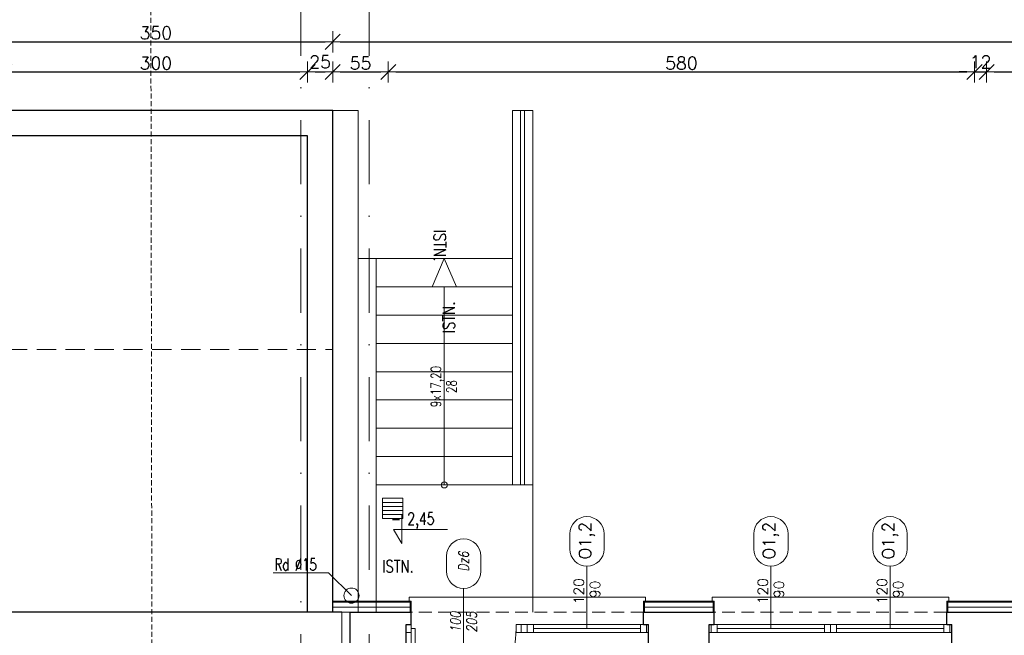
# Model space of a CAD drawing. Header units: millimetres. Extents: x 23192 to 177760, y -399809 to -79279.
# Tile 103 of 256: x 49839 to 50813, y -194336 to -193727. Entities that reach past the tile are written whole.
import ezdxf
from ezdxf.enums import TextEntityAlignment as Align

# ---------------------------------------------------------------- set-up
doc = ezdxf.new("R2010")
doc.units = ezdxf.units.MM
for name, pattern in [('CARKOVANA', [7.5, 5, -2.5]), ('DASHDOT', [25.4, 12.7, -6.35, 0, -6.35]), ('HIDDEN', [9.525, 6.35, -3.175])]:
    doc.linetypes.add(name, pattern=pattern)
doc.layers.get('0').update_dxf_attribs({"lineweight": 0})
for name, color, linetype, lineweight in [('!! 0_ Istn-okna', 6, 'Continuous', 13), ('!! 0_ Istn-sciany', 3, 'Continuous', 30), ('!! 0_ Istn-widok', 1, 'Continuous', 15), ('!! 0_ Opis', 8, 'Continuous', 13), ('!! 0_Istn-cienka', 4, 'Continuous', 9), ('!! 0_Istn-drzwi', 1, 'Continuous', 13), ('!! 0_Opis_okna', 8, 'Continuous', 15), ('!! 0_Widok', 1, 'Continuous', 15), ('!! 1_ tynk zewn  - nowy', 21, 'Continuous', 20), ('!! 2_ remont Ocieplenie', 4, 'ZIGZAG', 5), ('!! 2_drzwi opis', 151, 'Continuous', 9), ('!! wymiary osi', 250, 'Continuous', 9), ('0-osie-liniA', 14, 'DASHDOT', 5)]:
    doc.layers.add(name, color=color, linetype=linetype, lineweight=lineweight)
doc.layers.add('!! 1_Wyburzenia', color=252, linetype='CARKOVANA', lineweight=13, true_color=0x696969)
doc.styles.add('50', font='ROMANS.shx', dxfattribs={"width": 0.8, "height": 10})
doc.styles.add('ARCHETYP', font='romans.shx', dxfattribs={"height": 15})
doc.styles.add('SIMPLEX', font='simplex.shx', dxfattribs={"width": 0.77})
doc.styles.add('TXT', font='simplex.shx')
doc.linetypes.add('ZIGZAG', pattern='A,0.00254,-5.08,[131,ltypeshp.shx,S=5.08,R=0,X=-5.08,Y=0],-10.16,[131,ltypeshp.shx,S=5.08,R=180,X=5.08,Y=0],-5.08', length=20.32254)
doc.dimstyles.new('DIM50', dxfattribs={"dimscale": 5, "dimtxt": 2.5, "dimasz": 1.5, "dimexe": 0, "dimexo": 0, "dimgap": 0.5, "dimtad": 1, "dimdec": 4, "dimrnd": 0.5, "dimdsep": 46, "dimtxsty": 'TXT', "dimblk1": 'TICK1', "dimblk2": 'TICK1', "dimsah": 1, "dimcen": 0, "dimse1": 1, "dimse2": 1, "dimclrd": 1, "dimclre": 7, "dimclrt": 9, "dimadec": 0, "dimazin": 0, "dimtfac": 1, "dimtdec": 4, "dimtmove": 2, "dimatfit": 3, "dimldrblk": 'TICK1', "dimfxl": 1, "dimtolj": 1, "dimarcsym": 0})

# ---------------------------------------------------------------- blocks, each defined once
blk = doc.blocks.new('BLOK OSI')
at = {"layer": '0-osie-liniA', "ltscale": 5}
for points in [[(50117.21142, -193635.47368), (50117.21142, -195993.9543)], [(50184.71142, -193635.47368), (50184.71142, -195993.9543)]]:
    blk.add_lwpolyline(points, dxfattribs=at)
blk = doc.blocks.new('1_ok-opis')
blk.add_line((0, 111.61), (0, 50))
for points in [[(-17, 128.61), (-17, 143.61)], [(17, 128.61), (17, 143.61)]]:
    blk.add_lwpolyline(points)
for centre, start, end in [((0, 143.61), 0, 180), ((0, 128.61), 180, 0)]:
    blk.add_arc(centre, 17, start, end)
at = {"style": 'ARCHETYP'}
for tag, height, rotation, p in [('NR', 12, 90, (0, 136.9)), ('NR', 12, 270, (0, 136.9)), ('SZEROKOŚĆ', 10, 90, (-8, 78.29)), ('WYSOKOŚĆ', 10, 270, (-8, 78.29)), ('WYSOKOŚĆ', 10, 90, (8, 78.29)), ('SZEROKOŚĆ', 10, 270, (8, 78.29))]:
    blk.add_attdef(tag, text='', height=height, rotation=rotation, dxfattribs=at).set_placement(p, align=Align.MIDDLE)
blk = doc.blocks.new('TICK1')
at = {"color": 0}
for p, q in [((0, -1.4), (0, 1.4)), ((0, 0), (-1, 0))]:
    blk.add_line(p, q, dxfattribs=at)
at = {"color": 2}
blk.add_line((-1, -1), (1, 1), dxfattribs=at)
blk = doc.blocks.new('*D2223')
at = {"layer": '!! wymiary osi', "color": 1, "lineweight": -2, "transparency": 16777216}
blk.add_line((49806.21, -193749.32), (50141.21, -193749.32), dxfattribs=at)
at = {"layer": 'DEFPOINTS', "color": 0, "transparency": 16777216}
for p in [(50148.71, -193749.32), (50148.71, -193792.41), (49798.71, -194277.59)]:
    blk.add_point(p, dxfattribs=at)
at = {"layer": '!! wymiary osi', "color": 1, "lineweight": -2, "transparency": 16777216, "xscale": 7.5, "yscale": 7.5, "zscale": 7.5, "rotation": 180}
blk.add_blockref('TICK1', (49798.71, -193749.32), dxfattribs=at)
at = {"layer": '!! wymiary osi', "color": 1, "lineweight": -2, "transparency": 16777216, "xscale": 7.5, "yscale": 7.5, "zscale": 7.5}
blk.add_blockref('TICK1', (50148.71, -193749.32), dxfattribs=at)
at = {"layer": '!! wymiary osi', "color": 9, "transparency": 16777216, "insert": (49973.71, -193740.57), "char_height": 12.5, "attachment_point": 5, "style": 'TXT'}
blk.add_mtext('\\A1;350', dxfattribs=at)
blk = doc.blocks.new('*D2224')
at = {"layer": '!! wymiary osi', "color": 1, "lineweight": -2, "transparency": 16777216}
blk.add_line((50156.21, -193749.32), (51647.21, -193749.32), dxfattribs=at)
at = {"layer": 'DEFPOINTS', "color": 0, "transparency": 16777216}
for p in [(51654.71, -193749.32), (50148.71, -193792.41), (51654.71, -193904.59)]:
    blk.add_point(p, dxfattribs=at)
at = {"layer": '!! wymiary osi', "color": 1, "lineweight": -2, "transparency": 16777216, "xscale": 7.5, "yscale": 7.5, "zscale": 7.5, "rotation": 180}
blk.add_blockref('TICK1', (50148.71, -193749.32), dxfattribs=at)
at = {"layer": '!! wymiary osi', "color": 1, "lineweight": -2, "transparency": 16777216, "xscale": 7.5, "yscale": 7.5, "zscale": 7.5}
blk.add_blockref('TICK1', (51654.71, -193749.32), dxfattribs=at)
at = {"layer": '!! wymiary osi', "color": 9, "transparency": 16777216, "insert": (50901.71, -193740.57), "char_height": 12.5, "attachment_point": 5, "style": 'TXT'}
blk.add_mtext('\\A1;1506', dxfattribs=at)
blk = doc.blocks.new('*D2235')
at = {"layer": '!! wymiary osi', "color": 1, "lineweight": -2, "transparency": 16777216}
blk.add_line((49831.21, -193779.13), (50116.21, -193779.13), dxfattribs=at)
at = {"layer": 'DEFPOINTS', "color": 0, "transparency": 16777216}
for p in [(50123.71, -193779.13), (49823.71, -193817.41), (50123.71, -193817.41)]:
    blk.add_point(p, dxfattribs=at)
at = {"layer": '!! wymiary osi', "color": 1, "lineweight": -2, "transparency": 16777216, "xscale": 7.5, "yscale": 7.5, "zscale": 7.5, "rotation": 180}
blk.add_blockref('TICK1', (49823.71, -193779.13), dxfattribs=at)
at = {"layer": '!! wymiary osi', "color": 1, "lineweight": -2, "transparency": 16777216, "xscale": 7.5, "yscale": 7.5, "zscale": 7.5}
blk.add_blockref('TICK1', (50123.71, -193779.13), dxfattribs=at)
at = {"layer": '!! wymiary osi', "color": 9, "transparency": 16777216, "insert": (49973.71, -193770.38), "char_height": 12.5, "attachment_point": 5, "style": 'TXT'}
blk.add_mtext('\\A1;300', dxfattribs=at)
blk = doc.blocks.new('*D2236')
at = {"layer": '!! wymiary osi', "color": 1, "lineweight": -2, "transparency": 16777216}
blk.add_line((50131.21, -193779.13), (50141.21, -193779.13), dxfattribs=at)
at = {"layer": 'DEFPOINTS', "color": 0, "transparency": 16777216}
for p in [(50148.71, -193779.13), (50123.71, -193817.41), (50148.71, -193817.41)]:
    blk.add_point(p, dxfattribs=at)
at = {"layer": '!! wymiary osi', "color": 1, "lineweight": -2, "transparency": 16777216, "xscale": 7.5, "yscale": 7.5, "zscale": 7.5, "rotation": 180}
blk.add_blockref('TICK1', (50123.71, -193779.13), dxfattribs=at)
at = {"layer": '!! wymiary osi', "color": 1, "lineweight": -2, "transparency": 16777216, "xscale": 7.5, "yscale": 7.5, "zscale": 7.5}
blk.add_blockref('TICK1', (50148.71, -193779.13), dxfattribs=at)
at = {"layer": '!! wymiary osi', "color": 9, "transparency": 16777216, "insert": (50136.21, -193769.13), "char_height": 12.5, "attachment_point": 5, "style": 'TXT'}
blk.add_mtext('\\A1;25', dxfattribs=at)
blk = doc.blocks.new('*D2237')
at = {"layer": '!! wymiary osi', "color": 1, "lineweight": -2, "transparency": 16777216}
blk.add_line((50156.21, -193779.13), (50196.21, -193779.13), dxfattribs=at)
at = {"layer": 'DEFPOINTS', "color": 0, "transparency": 16777216}
for p in [(50203.71, -193779.13), (50148.71, -193817.41), (50203.71, -194326.59)]:
    blk.add_point(p, dxfattribs=at)
at = {"layer": '!! wymiary osi', "color": 1, "lineweight": -2, "transparency": 16777216, "xscale": 7.5, "yscale": 7.5, "zscale": 7.5, "rotation": 180}
blk.add_blockref('TICK1', (50148.71, -193779.13), dxfattribs=at)
at = {"layer": '!! wymiary osi', "color": 1, "lineweight": -2, "transparency": 16777216, "xscale": 7.5, "yscale": 7.5, "zscale": 7.5}
blk.add_blockref('TICK1', (50203.71, -193779.13), dxfattribs=at)
at = {"layer": '!! wymiary osi', "color": 9, "transparency": 16777216, "insert": (50176.21, -193770.38), "char_height": 12.5, "attachment_point": 5, "style": 'TXT'}
blk.add_mtext('\\A1;55', dxfattribs=at)
blk = doc.blocks.new('*D2238')
at = {"layer": '!! wymiary osi', "color": 1, "lineweight": -2, "transparency": 16777216}
blk.add_line((50211.21, -193779.13), (50776.21, -193779.13), dxfattribs=at)
at = {"layer": 'DEFPOINTS', "color": 0, "transparency": 16777216}
for p in [(50783.71, -193779.13), (50203.71, -194326.59), (50783.71, -194326.59)]:
    blk.add_point(p, dxfattribs=at)
at = {"layer": '!! wymiary osi', "color": 1, "lineweight": -2, "transparency": 16777216, "xscale": 7.5, "yscale": 7.5, "zscale": 7.5, "rotation": 180}
blk.add_blockref('TICK1', (50203.71, -193779.13), dxfattribs=at)
at = {"layer": '!! wymiary osi', "color": 1, "lineweight": -2, "transparency": 16777216, "xscale": 7.5, "yscale": 7.5, "zscale": 7.5}
blk.add_blockref('TICK1', (50783.71, -193779.13), dxfattribs=at)
at = {"layer": '!! wymiary osi', "color": 9, "transparency": 16777216, "insert": (50493.71, -193770.38), "char_height": 12.5, "attachment_point": 5, "style": 'TXT'}
blk.add_mtext('\\A1;580', dxfattribs=at)
blk = doc.blocks.new('*D2239')
at = {"layer": '!! wymiary osi', "color": 1, "lineweight": -2, "transparency": 16777216}
for p, q in [((50776.21, -193779.13), (50768.71, -193779.13)), ((50783.71, -193779.13), (50795.71, -193779.13)), ((50803.21, -193779.13), (50810.71, -193779.13))]:
    blk.add_line(p, q, dxfattribs=at)
at = {"layer": 'DEFPOINTS', "color": 0, "transparency": 16777216}
for p in [(50795.71, -193779.13), (50783.71, -194326.59), (50795.71, -194326.59)]:
    blk.add_point(p, dxfattribs=at)
at = {"layer": '!! wymiary osi', "color": 1, "lineweight": -2, "transparency": 16777216, "xscale": 7.5, "yscale": 7.5, "zscale": 7.5}
blk.add_blockref('TICK1', (50783.71, -193779.13), dxfattribs=at)
at = {"layer": '!! wymiary osi', "color": 1, "lineweight": -2, "transparency": 16777216, "xscale": 7.5, "yscale": 7.5, "zscale": 7.5, "rotation": 180}
blk.add_blockref('TICK1', (50795.71, -193779.13), dxfattribs=at)
at = {"layer": '!! wymiary osi', "color": 9, "transparency": 16777216, "insert": (50789.71, -193769.13), "char_height": 12.5, "attachment_point": 5, "style": 'TXT'}
blk.add_mtext('\\A1;12', dxfattribs=at)
blk = doc.blocks.new('*D2240')
at = {"layer": '!! wymiary osi', "color": 1, "lineweight": -2, "transparency": 16777216}
blk.add_line((50803.21, -193779.13), (51213.72, -193779.13), dxfattribs=at)
at = {"layer": 'DEFPOINTS', "color": 0, "transparency": 16777216}
for p in [(51221.22, -193779.13), (50795.71, -194326.59), (51221.22, -194326.59)]:
    blk.add_point(p, dxfattribs=at)
at = {"layer": '!! wymiary osi', "color": 1, "lineweight": -2, "transparency": 16777216, "xscale": 7.5, "yscale": 7.5, "zscale": 7.5, "rotation": 180}
blk.add_blockref('TICK1', (50795.71, -193779.13), dxfattribs=at)
at = {"layer": '!! wymiary osi', "color": 1, "lineweight": -2, "transparency": 16777216, "xscale": 7.5, "yscale": 7.5, "zscale": 7.5}
blk.add_blockref('TICK1', (51221.22, -193779.13), dxfattribs=at)
at = {"layer": '!! wymiary osi', "color": 9, "transparency": 16777216, "insert": (51008.46, -193770.38), "char_height": 12.5, "attachment_point": 5, "style": 'TXT'}
blk.add_mtext('\\A1;425.5', dxfattribs=at)
blk = doc.blocks.new('oznaczenie przekroi')
at = {"layer": '!! 1_Wyburzenia'}
blk.add_lwpolyline([(86031.8, -195890.51), (86028.17, -193635.96)], dxfattribs=at)

msp = doc.modelspace()

# ---------------------------------------------------------------- linework, layer by layer
at = {"layer": '!! 0_ Istn-okna'}
for points in [[(50335.21802, -194325.5883), (50461.21802, -194325.5883)], [(50335.21802, -194333.5883), (50461.21802, -194333.5883)], [(50347.21802, -194329.5883), (50453.21802, -194329.5883)], [(50521.21802, -194325.5883), (50761.21802, -194325.5883)], [(50521.21802, -194333.5883), (50761.21802, -194333.5883)], [(50529.21802, -194329.5883), (50635.21802, -194329.5883)], [(50647.21802, -194329.5883), (50753.21802, -194329.5883)]]:
    msp.add_lwpolyline(points, dxfattribs=at)
for points in [[(50335.21802, -194325.5883), (50341.21802, -194325.5883), (50341.21802, -194333.5883), (50335.21802, -194333.5883)], [(50341.21802, -194325.5883), (50347.21802, -194325.5883), (50347.21802, -194333.5883), (50341.21802, -194333.5883)], [(50453.21802, -194325.5883), (50459.21802, -194325.5883), (50459.21802, -194333.5883), (50453.21802, -194333.5883)], [(50523.21802, -194325.5883), (50529.21802, -194325.5883), (50529.21802, -194333.5883), (50523.21802, -194333.5883)], [(50635.21802, -194325.5883), (50641.21802, -194325.5883), (50641.21802, -194333.5883), (50635.21802, -194333.5883)], [(50641.21802, -194325.5883), (50647.21802, -194325.5883), (50647.21802, -194333.5883), (50641.21802, -194333.5883)], [(50753.21802, -194325.5883), (50759.21802, -194325.5883), (50759.21802, -194333.5883), (50753.21802, -194333.5883)]]:
    msp.add_lwpolyline(points, close=True, dxfattribs=at)
at = {"layer": '!! 0_ Istn-sciany'}
for points in [[(50148.71142, -194313.5883), (50148.71142, -193817.41105), (49798.71142, -193817.41105), (49798.71142, -194078.5883)], [(50123.71142, -194313.5883), (50123.71142, -193842.41105), (49823.71142, -193842.41105), (49823.71142, -194078.5883)], [(50157.71142, -194313.5883), (49823.71142, -194313.5883)], [(50165.71142, -194313.5883), (50226.21802, -194313.5883)], [(50165.71142, -194313.5883), (50165.71142, -195625.5883)], [(50226.21802, -194325.5883), (50226.21802, -194313.5883)], [(50456.21802, -194313.5883), (50526.21802, -194313.5883)], [(50456.21802, -194325.5883), (50456.21802, -194313.5883)], [(50526.21802, -194325.5883), (50526.21802, -194313.5883)], [(50756.21802, -194313.5883), (50826.21802, -194313.5883)], [(50756.21802, -194325.5883), (50756.21802, -194313.5883)], [(50221.21802, -194325.5883), (50226.21802, -194325.5883)], [(50221.21802, -194351.5883), (50221.21802, -194325.5883)], [(50456.21802, -194325.5883), (50461.21802, -194325.5883)], [(50461.21802, -194351.5883), (50461.21802, -194325.5883)], [(50521.21802, -194325.5883), (50526.21802, -194325.5883)], [(50521.21802, -194351.5883), (50521.21802, -194325.5883)], [(50756.21802, -194325.5883), (50761.21802, -194325.5883)], [(50761.21802, -194351.5883), (50761.21802, -194325.5883)]]:
    msp.add_lwpolyline(points, dxfattribs=at)
at = {"layer": '!! 0_ Istn-widok', "linetype": 'HIDDEN', "ltscale": 3}
for p in [(49798.71142, -194053.5883), (50148.71142, -194313.5883)]:
    msp.add_line(p, (50148.71142, -194053.5883), dxfattribs=at)
at = {"layer": '!! 0_ Istn-widok'}
msp.add_line((50157.71142, -194313.5883), (50157.71142, -194374.5883), dxfattribs=at)
for points in [[(50148.71142, -193817.41105), (50173.71142, -193817.41105), (50173.71142, -194313.5883)], [(50326.61848, -193817.41105), (50326.61848, -194187.5883)], [(50326.61848, -193817.41105), (50346.61848, -193817.41105)], [(50346.61848, -193817.41105), (50346.61848, -194313.5883)], [(50191.61848, -194313.5883), (50191.61848, -193963.5883), (50173.71142, -193963.5883)], [(50326.61848, -193963.5883), (50191.61848, -193963.5883)], [(50326.61848, -193991.5883), (50191.61848, -193991.5883)], [(50259.11848, -194187.5883), (50259.11848, -193991.5883)], [(50326.61848, -194019.5883), (50191.61848, -194019.5883)], [(50326.61848, -194047.5883), (50191.61848, -194047.5883)], [(50326.61848, -194075.5883), (50191.61848, -194075.5883)], [(50326.61848, -194103.5883), (50191.61848, -194103.5883)], [(50326.61848, -194131.5883), (50191.61848, -194131.5883)], [(50326.61848, -194159.5883), (50191.61848, -194159.5883)], [(50346.61848, -194187.5883), (50191.61848, -194187.5883)], [(50458.21802, -194298.5883), (50224.21802, -194298.5883)], [(50224.21802, -194303.5883), (50224.21802, -194298.5883)], [(50458.21802, -194303.5883), (50458.21802, -194298.5883)], [(50758.21802, -194298.5883), (50524.21802, -194298.5883)], [(50524.21802, -194303.5883), (50524.21802, -194298.5883)], [(50758.21802, -194303.5883), (50758.21802, -194298.5883)], [(50157.71142, -194313.5883), (50165.71142, -194313.5883)]]:
    msp.add_lwpolyline(points, dxfattribs=at)
for centre, radius in [((50259.11848, -194187.5883), 3), ((50167.21142, -194297.0883), 7.5)]:
    msp.add_circle(centre, radius, dxfattribs=at)
at = {"layer": '!! 0_ Opis'}
for points in [[(50216.94931, -194217.53003), (50216.94931, -194245.53179)], [(50216.94931, -194245.53179), (50208.86589, -194231.53091)], [(50208.86589, -194231.53091), (50262.3001, -194231.53091)], [(50144.57423, -194274.4511), (50089.68889, -194274.4511)], [(50144.57423, -194274.4511), (50167.21142, -194297.0883)]]:
    msp.add_lwpolyline(points, dxfattribs=at)
at = {"layer": '!! 0_Istn-cienka'}
for points in [[(50334.61848, -194187.5883), (50334.61848, -193817.41105)], [(50338.61848, -194187.5883), (50338.61848, -193817.41105)], [(50217.94912, -194204.84308), (50197.94912, -194204.84308)], [(50217.94912, -194208.84308), (50197.94912, -194208.84308)], [(50217.94912, -194212.84308), (50197.94912, -194212.84308)], [(50217.94912, -194216.84308), (50197.94912, -194216.84308)]]:
    msp.add_lwpolyline(points, dxfattribs=at)
msp.add_lwpolyline([(50197.94912, -194220.84308), (50217.94912, -194220.84308), (50217.94912, -194200.84308), (50197.94912, -194200.84308)], close=True, dxfattribs=at)
at = {"layer": '!! 0_Istn-cienka', "linetype": 'HIDDEN', "ltscale": 2}
for points in [[(50456.21802, -194313.5883), (50226.21802, -194313.5883)], [(50756.21802, -194313.5883), (50526.21802, -194313.5883)]]:
    msp.add_lwpolyline(points, dxfattribs=at)
at = {"layer": '!! 0_Istn-drzwi'}
msp.add_lwpolyline([(50278.21802, -194304.5883), (50278.21802, -194354.5883)], dxfattribs=at)
for points in [[(50226.21802, -194325.5883), (50221.21802, -194325.5883), (50221.21802, -194333.5883), (50226.21802, -194333.5883)], [(50230.21802, -194433.5883), (50230.21802, -194329.5883), (50226.21802, -194329.5883), (50226.21802, -194433.5883)], [(50330.21802, -194325.5883), (50335.21802, -194325.5883), (50335.21802, -194333.5883), (50330.21802, -194333.5883)]]:
    msp.add_lwpolyline(points, close=True, dxfattribs=at)
msp.add_arc((50226.21802, -194329.5883), 104, 269.99999996, 359.99999996, dxfattribs=at)
at = {"layer": '!! 0_Widok'}
for points in [[(50259.11848, -193963.5883), (50247.0935, -193991.5883)], [(50259.11848, -193963.5883), (50271.14347, -193991.5883)]]:
    msp.add_lwpolyline(points, dxfattribs=at)
at = {"layer": '!! 1_ tynk zewn  - nowy'}
for points in [[(50226.21802, -194302.5883), (50148.71142, -194302.5883)], [(50226.21802, -194303.5883), (50148.71142, -194303.5883)], [(50225.21802, -194302.5883), (50225.21802, -194313.5883)], [(50226.21802, -194302.5883), (50226.21802, -194313.5883)], [(50526.21802, -194302.5883), (50456.21802, -194302.5883)], [(50456.21802, -194302.5883), (50456.21802, -194313.5883)], [(50526.21802, -194303.5883), (50456.21802, -194303.5883)], [(50457.21802, -194302.5883), (50457.21802, -194313.5883)], [(50525.21802, -194302.5883), (50525.21802, -194313.5883)], [(50526.21802, -194302.5883), (50526.21802, -194313.5883)], [(50826.21802, -194302.5883), (50756.21802, -194302.5883)], [(50756.21802, -194302.5883), (50756.21802, -194313.5883)], [(50826.21802, -194303.5883), (50756.21802, -194303.5883)], [(50757.21802, -194302.5883), (50757.21802, -194313.5883)]]:
    msp.add_lwpolyline(points, dxfattribs=at)
at = {"layer": '!! 2_ remont Ocieplenie', "linetype": 'ZIGZAG', "ltscale": 0.75}
for points in [[(50226.21802, -194308.5883), (50148.71142, -194308.5883)], [(50526.21802, -194308.5883), (50456.21802, -194308.5883)], [(50826.21802, -194308.5883), (50756.21802, -194308.5883)]]:
    msp.add_lwpolyline(points, dxfattribs=at)

# ---------------------------------------------------------------- block references
at = {"layer": '!! 0_Opis_okna'}
ref = msp.add_blockref('1_ok-opis', (50400.21802, -194379.5883), dxfattribs=at)
ref.add_attrib('WYSOKOŚĆ', '90', dxfattribs={"layer": '0', "height": 10, "rotation": 90, "style": 'ARCHETYP'}).set_placement((50408.21802, -194290.86789), align=Align.MIDDLE)
ref.add_attrib('SZEROKOŚĆ', '120', dxfattribs={"layer": '0', "height": 10, "rotation": 90, "style": 'ARCHETYP'}).set_placement((50392.21802, -194292.64135), align=Align.MIDDLE)
ref.add_attrib('NR', 'O1,2', dxfattribs={"layer": '0', "height": 12, "rotation": 90, "style": 'ARCHETYP'}).set_placement((50400.21802, -194242.68686), align=Align.MIDDLE)
ref = msp.add_blockref('1_ok-opis', (50582.21802, -194379.5883), dxfattribs=at)
ref.add_attrib('WYSOKOŚĆ', '90', dxfattribs={"layer": '0', "height": 10, "rotation": 90, "style": 'ARCHETYP'}).set_placement((50590.21802, -194290.86789), align=Align.MIDDLE)
ref.add_attrib('SZEROKOŚĆ', '120', dxfattribs={"layer": '0', "height": 10, "rotation": 90, "style": 'ARCHETYP'}).set_placement((50574.21802, -194292.64135), align=Align.MIDDLE)
ref.add_attrib('NR', 'O1,2', dxfattribs={"layer": '0', "height": 12, "rotation": 90, "style": 'ARCHETYP'}).set_placement((50582.21802, -194242.68686), align=Align.MIDDLE)
ref = msp.add_blockref('1_ok-opis', (50700.21802, -194379.5883), dxfattribs=at)
ref.add_attrib('WYSOKOŚĆ', '90', dxfattribs={"layer": '0', "height": 10, "rotation": 90, "style": 'ARCHETYP'}).set_placement((50708.21802, -194290.86789), align=Align.MIDDLE)
ref.add_attrib('SZEROKOŚĆ', '120', dxfattribs={"layer": '0', "height": 10, "rotation": 90, "style": 'ARCHETYP'}).set_placement((50692.21802, -194292.64135), align=Align.MIDDLE)
ref.add_attrib('NR', 'O1,2', dxfattribs={"layer": '0', "height": 12, "rotation": 90, "style": 'ARCHETYP'}).set_placement((50700.21802, -194242.68686), align=Align.MIDDLE)
at = {"layer": '!! 1_Wyburzenia'}
msp.add_blockref('oznaczenie przekroi', (-36059.54271, 0), dxfattribs=at)
at = {"layer": '!! 2_drzwi opis'}
ref = msp.add_blockref('1_ok-opis', (50278.21802, -194401.5883), dxfattribs=dict(at, xscale=-1, rotation=359.9999963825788))
ref.add_attrib('WYSOKOŚĆ', '100', dxfattribs={"layer": '0', "height": 10, "rotation": 89.99999638, "style": '50', "oblique": 10, "width": 0.8}).set_placement((50270.21802, -194323.29745), align=Align.MIDDLE)
ref.add_attrib('SZEROKOŚĆ', '205', dxfattribs={"layer": '0', "height": 10, "rotation": 89.99999638, "style": '50', "oblique": 10, "width": 0.8}).set_placement((50286.21802, -194323.29745), align=Align.MIDDLE)
ref.add_attrib('NR', 'Dz6', dxfattribs={"layer": '0', "height": 10, "rotation": 89.99999638, "style": '50', "oblique": 10, "width": 0.8}).set_placement((50278.21802, -194263.38116), align=Align.MIDDLE)
at = {"layer": '!! wymiary osi'}
msp.add_blockref('BLOK OSI', (0, 63), dxfattribs=at)

# ---------------------------------------------------------------- texts
at = {"layer": '!! 0_ Opis', "color": 8, "style": 'ARCHETYP', "width": 0.8}
for rotation, p in [(270, (50248.73414, -193935.18994)), (90, (50269.50283, -194037.48666))]:
    msp.add_text('ISTN.', height=12, rotation=rotation, dxfattribs=at).set_placement(p)
at = {"layer": '!! 0_ Opis'}
for s, height, rotation, style, width, p in [('9x17,20', 10, 90, 'SIMPLEX', 0.75, (50255.80899, -194110.73385)), ('28', 10, 90, 'SIMPLEX', 0.75, (50271.23526, -194096.73135)), ('Rd %%C15', 12, 359.99999996, 'ARCHETYP', 0.7, (50091.17322, -194272.27771))]:
    msp.add_text(s, height=height, rotation=rotation, dxfattribs=dict(at, style=style, width=width)).set_placement(p)
at = {"layer": '!! 0_ Opis', "style": 'SIMPLEX', "width": 0.75}
msp.add_text('- 2,45', height=12, dxfattribs=at).set_placement((50206.26186, -194226.95279))
at = {"layer": '!! 0_ Opis', "color": 8, "style": 'ARCHETYP', "width": 0.8}
msp.add_text('ISTN.', height=12, dxfattribs=at).set_placement((50197.62073, -194274.06337))

# ---------------------------------------------------------------- dimensions: what is measured, and where the dimension line sits
at = {"layer": '!! wymiary osi'}
for base, p1, p2, picture, middle in [((50148.71142, -193749.32362), (49798.71142, -194277.58831), (50148.71142, -193792.41105), '*D2223', (49973.71142, -193740.57362)), ((51654.71142, -193749.32362), (50148.71142, -193792.41105), (51654.71142, -193904.5883), '*D2224', (50901.71142, -193740.57362)), ((50123.71142, -193779.12584), (49823.71142, -193817.41105), (50123.71142, -193817.41105), '*D2235', (49973.71142, -193770.37584)), ((50148.71142, -193779.12584), (50123.71142, -193817.41105), (50148.71142, -193817.41105), '*D2236', (50136.21142, -193769.12584)), ((50203.71142, -193779.12584), (50148.71142, -193817.41105), (50203.71142, -194326.5883), '*D2237', (50176.21142, -193770.37584)), ((50783.71142, -193779.12584), (50203.71142, -194326.5883), (50783.71142, -194326.5883), '*D2238', (50493.71142, -193770.37584)), ((50795.71142, -193779.12584), (50783.71142, -194326.5883), (50795.71142, -194326.5883), '*D2239', (50789.71142, -193769.12584)), ((51221.21802, -193779.12584), (50795.71142, -194326.5883), (51221.21802, -194326.5883), '*D2240', (51008.46472, -193770.37584))]:
    dim = msp.add_linear_dim(base=base, p1=p1, p2=p2, dimstyle='DIM50', dxfattribs=at)
    dim.commit()
    dim.dimension.update_dxf_attribs({"geometry": picture, "text_midpoint": middle})

doc.saveas('drawing.dxf')
